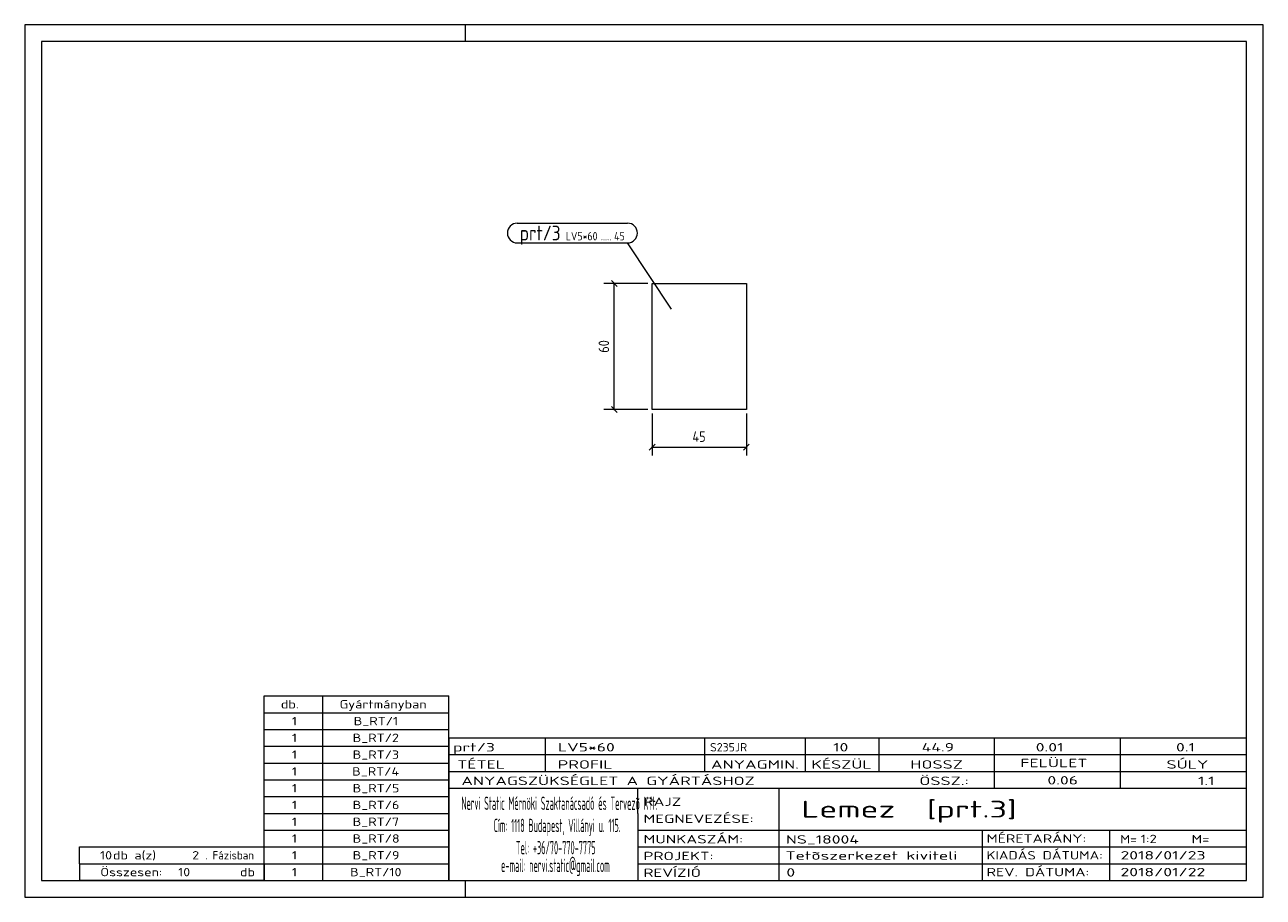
# Model space of a CAD drawing. Header units: millimetres. Extents: x 1 to 296, y 1 to 209.
import ezdxf

# ---------------------------------------------------------------- set-up
doc = ezdxf.new("R2010")
doc.units = ezdxf.units.MM
doc.header["$LTSCALE"] = 0.6
doc.linetypes.add('XKITLINE00', pattern=[0])
for name, color, linetype, lineweight in [('DrawingSheet', 5, 'Continuous', 0), ('OtherObjectType', 1, 'Continuous', 0), ('Part', 2, 'Continuous', 0), ('PartMark', 3, 'Continuous', 0), ('Z-DIMENSIONS', 1, 'Continuous', 0)]:
    doc.layers.add(name, color=color, linetype=linetype, lineweight=lineweight)
doc.styles.add('ISOCPEUR', font='ISOCPEUR.TTF')

msp = doc.modelspace()

# ---------------------------------------------------------------- linework, layer by layer
at = {"layer": 'DrawingSheet', "color": 2, "linetype": 'XKITLINE00', "lineweight": 0}
for p, q in [((296, 209), (1, 209)), ((1, 209), (1, 1)), ((106, 205), (106, 209)), ((296, 1), (296, 209)), ((106, 1), (106, 5)), ((1, 1), (296, 1))]:
    msp.add_line(p, q, dxfattribs=at)
at = {"layer": 'DrawingSheet', "color": 3, "linetype": 'XKITLINE00', "lineweight": 0}
for p, q in [((292, 205), (5, 205)), ((5, 205), (5, 5)), ((292, 5), (292, 205)), ((5, 5), (292, 5))]:
    msp.add_line(p, q, dxfattribs=at)
at = {"layer": 'OtherObjectType', "color": 7, "linetype": 'XKITLINE00', "lineweight": 0}
for p, q in [((58, 49), (102, 49)), ((58, 45), (58, 49)), ((72, 45), (72, 49)), ((102, 45), (102, 49)), ((58, 45), (102, 45)), ((58, 41), (58, 45)), ((72, 41), (72, 45)), ((102, 41), (102, 45)), ((58, 41), (102, 41)), ((58, 37), (58, 41)), ((72, 37), (72, 41)), ((102, 37), (102, 41)), ((102, 39), (292, 39)), ((102, 39), (102, 35)), ((102, 39), (292, 39)), ((125, 35), (125, 39)), ((163, 35), (163, 39)), ((187, 35), (187, 39)), ((204.5, 35), (204.5, 39)), ((232, 35), (232, 39)), ((262, 35), (262, 39)), ((292, 35), (292, 39)), ((58, 37), (102, 37)), ((58, 33), (58, 37)), ((72, 33), (72, 37)), ((102, 33), (102, 37)), ((58, 33), (102, 33)), ((58, 29), (58, 33)), ((72, 29), (72, 33)), ((102, 35), (292, 35)), ((102, 35), (102, 5)), ((102, 35), (292, 35)), ((102, 29), (102, 33)), ((125, 31), (125, 35)), ((163, 31), (163, 35)), ((187, 31), (187, 35)), ((204.5, 31), (204.5, 35)), ((232, 31), (232, 35)), ((262, 31), (262, 35)), ((292, 31), (292, 35)), ((102, 31), (292, 31)), ((232, 27), (232, 31)), ((262, 27), (262, 31)), ((292, 27), (292, 31)), ((58, 29), (102, 29)), ((58, 25), (58, 29)), ((72, 25), (72, 29)), ((102, 25), (102, 29)), ((102, 27), (292, 27)), ((147, 21), (147, 27)), ((180.7, 17), (180.7, 27)), ((292, 21), (292, 27)), ((58, 25), (102, 25)), ((58, 21), (58, 25)), ((72, 21), (72, 25)), ((102, 21), (102, 25)), ((58, 21), (102, 21)), ((58, 17), (58, 21)), ((72, 17), (72, 21)), ((102, 17), (102, 21)), ((147, 21), (147, 5)), ((292, 17), (292, 21)), ((58, 17), (102, 17)), ((58, 13), (58, 17)), ((72, 13), (72, 17)), ((102, 13), (102, 17)), ((147, 17), (292, 17)), ((180.7, 5), (180.7, 17)), ((229.16, 13), (229.16, 17)), ((259.5, 5), (259.5, 17)), ((292, 13), (292, 17)), ((14, 9), (14, 13)), ((14, 13), (58, 13)), ((14, 13), (58, 13)), ((58, 9), (58, 13)), ((58, 13), (102, 13)), ((58, 9), (58, 13)), ((72, 9), (72, 13)), ((102, 9), (102, 13)), ((147, 13), (292, 13)), ((229.16, 5), (229.16, 13)), ((292, 9), (292, 13)), ((14, 9), (58, 9)), ((14, 9), (14, 5)), ((14, 9), (58, 9)), ((58, 9), (58, 5)), ((58, 9), (102, 9)), ((58, 5), (58, 9)), ((72, 5), (72, 9)), ((102, 5), (102, 9)), ((147, 9), (292, 9)), ((292, 5), (292, 9)), ((58, 5), (14, 5)), ((58, 5), (102, 5)), ((102, 5), (292, 5)), ((139.5, 5), (292, 5))]:
    msp.add_line(p, q, dxfattribs=at)
at = {"layer": 'Part', "color": 2, "linetype": 'XKITLINE00', "lineweight": 0}
for p, q in [((150.43, 117.31), (150.43, 147.31)), ((150.43, 147.31), (172.88, 147.31)), ((172.88, 147.31), (172.88, 117.31)), ((172.88, 117.31), (150.43, 117.31))]:
    msp.add_line(p, q, dxfattribs=at)
at = {"layer": 'PartMark', "color": 7, "linetype": 'XKITLINE00', "lineweight": 0}
for p, q in [((118.3, 161.7), (144.57, 161.7)), ((118.3, 157), (144.57, 157)), ((155.07, 141.16), (144.57, 157))]:
    msp.add_line(p, q, dxfattribs=at)
for centre, start, end in [((118.3, 159.35), 90, 270), ((144.57, 159.35), 270, 90)]:
    msp.add_arc(centre, 2.35, start, end, dxfattribs=at)
at = {"layer": 'Z-DIMENSIONS', "color": 7, "linetype": 'XKITLINE00', "lineweight": 0}
for p, q in [((140.72, 148.02), (142.14, 146.6)), ((149.43, 147.31), (138.93, 147.31)), ((141.43, 117.31), (141.43, 147.31)), ((140.72, 118.02), (142.14, 116.6)), ((149.43, 117.31), (138.93, 117.31)), ((150.43, 116.31), (150.43, 106.31)), ((172.88, 116.31), (172.88, 106.31)), ((151.14, 109.02), (149.72, 107.6)), ((150.43, 108.31), (172.88, 108.31)), ((173.58, 109.02), (172.17, 107.6))]:
    msp.add_line(p, q, dxfattribs=at)
at = {"layer": 'Z-DIMENSIONS', "color": 3}
for p in [(141.43, 147.31), (141.43, 117.31), (150.43, 108.31), (172.88, 108.31)]:
    msp.add_point(p, dxfattribs=at)

# ---------------------------------------------------------------- texts
at = {"layer": 'OtherObjectType', "color": 7, "style": 'ISOCPEUR'}
for s, height, width, p in [('db.', 2, 1.211571, (62, 46)), ('Gyártmányban', 2, 1.211571, (76, 46)), ('1', 2, 1.211571, (64.63, 42)), ('B_RT/1', 2, 1.211571, (79.35, 42)), ('1', 2, 1.211571, (64.63, 38)), ('B_RT/2', 2, 1.211571, (79.1, 38)), ('1', 2, 1.211571, (64.63, 34)), ('B_RT/3', 2, 1.211571, (79.1, 34)), ('prt/3', 2, 1.525501, (103, 35.76)), ('LV5*60', 2, 1.525501, (128, 35.76)), ('S235JR', 2, 1.02, (164.22, 35.76)), ('10', 2, 1.525501, (193.55, 35.76)), ('44.9', 2, 1.525501, (214.63, 35.76)), ('0.01', 2, 1.525501, (241.81, 35.76)), ('0.1', 2, 1.525501, (275.22, 35.76)), ('TÉTEL', 2, 1.525501, (104, 31.66)), ('PROFIL', 2, 1.525501, (127.96, 31.66)), ('ANYAGMIN.', 2, 1.525501, (164.47, 31.66)), ('KÉSZÜL', 2, 1.525501, (188.37, 31.66)), ('HOSSZ', 2, 1.525501, (211.96, 31.66)), ('FELÜLET', 2, 1.525501, (238.13, 32)), ('SÚLY', 2, 1.525501, (272.96, 31.66)), ('1', 2, 1.211571, (64.63, 30)), ('B_RT/4', 2, 1.211571, (78.98, 30)), ('ANYAGSZÜKSÉGLET A GYÁRTÁSHOZ', 2, 1.525501, (105, 27.75)), ('ÖSSZ.:', 2, 1.525501, (214.1, 27.75)), ('0.06', 2, 1.525501, (244.59, 27.88)), ('1.1', 2, 1.525501, (280.45, 27.75)), ('1', 2, 1.211571, (64.63, 26)), ('B_RT/5', 2, 1.211571, (79.1, 26)), ('1', 2, 1.211571, (64.63, 22)), ('B_RT/6', 2, 1.211571, (79.1, 22)), ('Nervi Static Mérnöki\xa0Szaktanácsadó\xa0és\xa0Tervezõ Kft.', 3.1765, 0.403093, (105, 21.82)), ('RAJZ', 2, 1.445, (148.38, 22.78)), ('Lemez  [prt.3]', 4, 1.474651, (186, 20)), ('MEGNEVEZÉSE:', 2, 1.445, (148.38, 18.72)), ('1', 2, 1.211571, (64.63, 18)), ('B_RT/7', 2, 1.211571, (79.1, 18)), ('Cím:\xa01118 Budapest, Villányi u. 115.', 3.1765, 0.403093, (112.69, 16.53)), ('1', 2, 1.211571, (64.63, 14)), ('B_RT/8', 2, 1.211571, (79.1, 14)), ('MUNKASZÁM:', 2, 1.445, (148.38, 13.84)), ('NS_18004', 2, 1.525501, (182.28, 13.78)), ('MÉRETARÁNY:', 2, 1.36, (230.1, 14)), ('M=', 2, 1.211571, (261.91, 13.84)), ('1:2', 2, 1.275, (266.79, 13.9)), ('M=', 2, 1.275, (278.95, 13.87)), ('10', 2, 1.211571, (18.92, 10)), ('db a(z)', 2, 1.211571, (22, 10)), ('2', 2, 1.211571, (40.86, 10)), ('. Fázisban', 2, 0.935, (44, 10)), ('1', 2, 1.211571, (64.63, 10)), ('B_RT/9', 2, 1.211571, (79.1, 10)), ('Tel:\xa0+36/70-770-7775', 3.1765, 0.403093, (117.97, 11.24)), ('PROJEKT:', 2, 1.445, (148.38, 9.84)), ('Tetõszerkezet kiviteli ', 2, 1.525501, (182.2, 9.94)), ('KIADÁS DÁTUMA:', 2, 1.275, (230.1, 10)), ('2018/01/23', 2, 1.525501, (262, 10)), ('e-mail:\xa0nervi.static@gmail.com', 3.1765, 0.403093, (114.45, 7)), ('Összesen:            db', 2, 1.211571, (19, 6)), ('10', 2, 1.211571, (37.53, 6)), ('1', 2, 1.211571, (64.63, 6)), ('B_RT/10', 2, 1.211571, (78.49, 6)), ('REVÍZIÓ', 2, 1.445, (148.38, 5.84)), ('0', 2, 1.525501, (182.41, 5.92)), ('REV. DÁTUMA:', 2, 1.36, (230.1, 6)), ('2018/01/22', 2, 1.525501, (262, 6))]:
    msp.add_text(s, height=height, dxfattribs=dict(at, width=width)).set_placement(p)
at = {"layer": 'PartMark', "color": 3, "style": 'ISOCPEUR', "width": 0.85}
msp.add_text('prt/3', height=3.5, dxfattribs=at).set_placement((118.9, 157.6))
at = {"layer": 'PartMark', "color": 4, "style": 'ISOCPEUR', "width": 0.85}
for s, p in [('LV5*60', (129.88, 157.6)), ('45', (141.39, 157.6)), ('.....', (138.21, 157.6))]:
    msp.add_text(s, height=2, dxfattribs=at).set_placement(p)
at = {"layer": 'Z-DIMENSIONS', "color": 3, "style": 'ISOCPEUR', "width": 0.85}
msp.add_text('60', height=2.5, rotation=90.0002, dxfattribs=at).set_placement((140.18, 130.81))
msp.add_text('45', height=2.5, dxfattribs=at).set_placement((160.04, 109.56))

doc.saveas('drawing.dxf')
